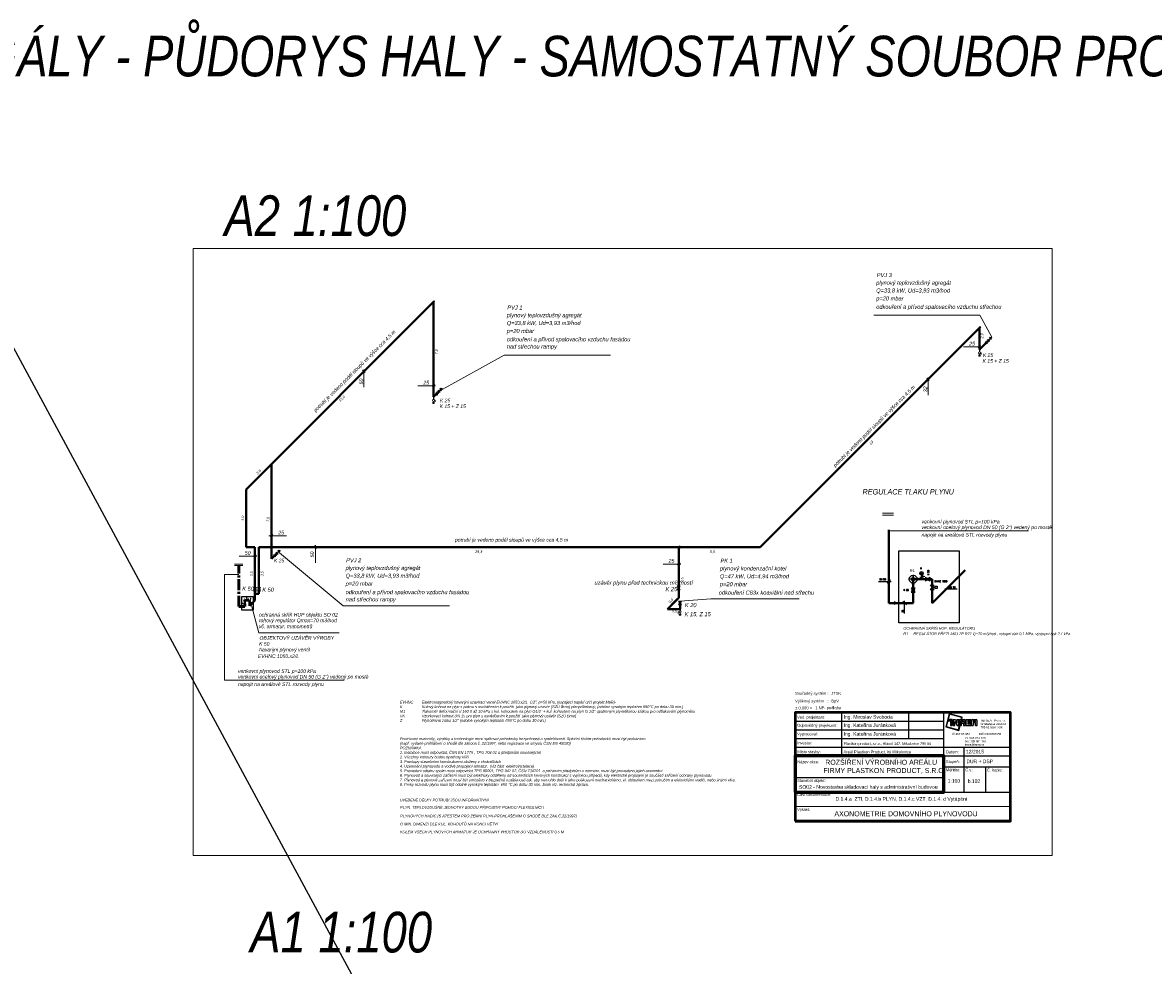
# Model space of a CAD drawing. Header units: millimetres. Extents: x 6435372 to 7248404, y 1559872 to 1886246.
# Tile 12 of 208: x 6506641 to 6584855, y 1799526 to 1864757. Entities that reach past the tile are written whole.
import ezdxf
from ezdxf.enums import TextEntityAlignment as Align

# ---------------------------------------------------------------- set-up
doc = ezdxf.new("R2010")
doc.units = ezdxf.units.MM
doc.linetypes.add('DĚLICÍ', pattern=[1.25, 0.5, -0.25, 0, -0.25, 0, -0.25])
doc.linetypes.add('I-PLYN', pattern=[760, 500, -80, 100, -80])
for name, color, linetype in [('1', 7, 'Continuous'), ('IN_RAZITKO', 7, 'Continuous'), ('matrice DPS', 122, 'Continuous'), ('plyn-popis', 7, 'Continuous'), ('PLYNNOVY', 7, 'Continuous'), ('SCHEMA', 7, 'Continuous')]:
    doc.layers.add(name, color=color, linetype=linetype)
for name, color, linetype, lineweight in [('LEGENDA', 7, 'Continuous', 0), ('Plyn', 6, 'Continuous', 30), ('plyn_popis', 7, 'Continuous', 18), ('plyn_potrubi', 40, 'PLYN2', 40)]:
    doc.layers.add(name, color=color, linetype=linetype, lineweight=lineweight)
doc.styles.add('ari-rom-uni', font='arial.ttf')
doc.styles.add('ARIAL', font='arial.ttf')
doc.styles.add('ARIEL', font='arial.ttf')
doc.styles.add('INDRA', font='ariali.ttf')
doc.styles.get("Standard").update_dxf_attribs({"font": 'romans.shx'})
doc.linetypes.add('PLYN2', pattern='A,5,-0.5,["+",Standard,S=1,R=0,X=0,Y=-0.42],-1.2', length=6.7)

# ---------------------------------------------------------------- blocks, each defined once
blk = doc.blocks.new('INREA RAZÍTKO')
at = {"layer": 'IN_RAZITKO'}
blk.add_hatch(color=256, dxfattribs=at).paths.add_polyline_path([(-3.869, 7.655), (-3.904, 7.527), (-3.878, 7.527), (-3.839, 7.673), (-4.74, 7.912), (-4.978, 7.018), (-4.08, 6.768), (-3.993, 7.115), (-4.019, 7.115), (-4.098, 6.799), (-4.947, 7.035), (-4.722, 7.882)])
h = blk.add_hatch(color=256, dxfattribs=at)
h.paths.add_polyline_path([(-4.687, 7.527), (-4.792, 7.527), (-4.792, 7.423), (-4.687, 7.423)])
h.paths.add_polyline_path([(-4.527, 7.526), (-4.642, 7.526), (-4.642, 7.115), (-4.527, 7.115)])
h.paths.add_polyline_path([(-4.317, 7.527), (-4.468, 7.527), (-4.468, 7.115), (-4.349, 7.115), (-4.349, 7.381), (-4.189, 7.115), (-4.07, 7.115), (-4.07, 7.527), (-4.189, 7.527), (-4.189, 7.315)])
h.paths.add_polyline_path([(-3.913, 7.527), (-4.023, 7.527), (-4.023, 7.115)])
h.paths.add_polyline_path([(-3.708, 7.527), (-3.877, 7.527), (-3.987, 7.115), (-3.894, 7.115), (-3.894, 7.277), (-3.757, 7.277), (-3.757, 7.115), (-3.638, 7.115), (-3.638, 7.257, 0.414214), (-3.708, 7.327, 0.414214), (-3.638, 7.397), (-3.638, 7.457, 0.414214)])
h.paths.add_polyline_path([(-3.757, 7.419), (-3.757, 7.362), (-3.894, 7.362), (-3.894, 7.419)], flags=16)
h.paths.add_polyline_path([(-3.253, 7.527), (-3.588, 7.527), (-3.588, 7.115), (-3.253, 7.115), (-3.253, 7.225), (-3.465, 7.225), (-3.465, 7.287), (-3.253, 7.287), (-3.253, 7.366), (-3.465, 7.366), (-3.465, 7.421), (-3.253, 7.421)])
h.paths.add_polyline_path([(-2.877, 7.527), (-3.131, 7.527, 0.414214), (-3.201, 7.457), (-3.201, 7.115), (-3.081, 7.115), (-3.081, 7.293), (-2.931, 7.293), (-2.931, 7.115), (-2.807, 7.115), (-2.807, 7.457, 0.414214)])
h.paths.add_polyline_path([(-2.931, 7.421), (-2.931, 7.362), (-3.081, 7.362), (-3.081, 7.421)], flags=16)
at = {"layer": 'IN_RAZITKO', "color": 7}
for p, q in [((-12.195, 8.005), (-12.195, 5.005)), ((-7.564, 8.005), (-7.564, 6.205)), ((-5.108, 2.651), (-5.108, 8.005)), ((-15.395, 7.405), (-5.108, 7.405)), ((-15.395, 6.805), (-5.108, 6.805)), ((-15.395, 6.205), (-5.108, 6.205)), ((-15.395, 5.605), (-5.108, 5.605)), ((-5.108, 5.605), (-0.505, 5.605)), ((-3.727, 5.605), (-3.727, 2.505)), ((-5.108, 5.005), (-0.505, 5.005)), ((-5.108, 4.255), (-0.505, 4.255)), ((-2.225, 4.258), (-2.225, 2.505)), ((-15.395, 3.505), (-5.108, 3.505))]:
    blk.add_line(p, q, dxfattribs=at)
at = {"layer": 'IN_RAZITKO'}
for p, q in [((-4.468, 7.527), (-4.317, 7.527)), ((-4.468, 7.527), (-4.468, 7.115)), ((-4.468, 7.115), (-4.349, 7.115)), ((-4.349, 7.115), (-4.349, 7.381)), ((-4.349, 7.381), (-4.189, 7.115)), ((-4.317, 7.527), (-4.189, 7.315)), ((-4.189, 7.315), (-4.189, 7.527)), ((-4.189, 7.527), (-4.07, 7.527)), ((-4.189, 7.115), (-4.07, 7.115)), ((-4.07, 7.115), (-4.07, 7.527)), ((-4.023, 7.115), (-4.023, 7.527)), ((-3.913, 7.527), (-4.023, 7.115)), ((-4.023, 7.527), (-3.913, 7.527)), ((-3.993, 7.115), (-4.019, 7.115)), ((-3.877, 7.527), (-3.987, 7.115)), ((-3.987, 7.115), (-3.894, 7.115)), ((-3.878, 7.527), (-3.904, 7.527)), ((-3.894, 7.362), (-3.894, 7.419)), ((-3.757, 7.419), (-3.894, 7.419)), ((-3.757, 7.362), (-3.894, 7.362)), ((-3.894, 7.115), (-3.894, 7.277)), ((-3.894, 7.277), (-3.757, 7.277)), ((-3.877, 7.527), (-3.708, 7.527)), ((-3.757, 7.362), (-3.757, 7.419)), ((-3.757, 7.277), (-3.757, 7.115)), ((-3.757, 7.115), (-3.638, 7.115)), ((-3.638, 7.397), (-3.638, 7.457)), ((-3.638, 7.257), (-3.638, 7.115)), ((-3.588, 7.527), (-3.588, 7.115)), ((-3.588, 7.527), (-3.253, 7.527)), ((-3.588, 7.115), (-3.253, 7.115)), ((-3.253, 7.421), (-3.465, 7.421)), ((-3.465, 7.421), (-3.465, 7.366)), ((-3.253, 7.366), (-3.465, 7.366)), ((-3.253, 7.287), (-3.465, 7.287)), ((-3.465, 7.287), (-3.465, 7.225)), ((-3.465, 7.225), (-3.253, 7.225)), ((-3.253, 7.527), (-3.253, 7.421)), ((-3.253, 7.421), (-3.253, 7.527)), ((-3.253, 7.366), (-3.253, 7.287)), ((-3.253, 7.225), (-3.253, 7.115)), ((-3.201, 7.115), (-3.201, 7.457)), ((-3.201, 7.115), (-3.081, 7.115)), ((-3.131, 7.527), (-2.877, 7.527)), ((-2.931, 7.421), (-3.081, 7.421)), ((-3.081, 7.421), (-3.081, 7.362)), ((-3.081, 7.362), (-2.931, 7.362)), ((-2.931, 7.293), (-3.081, 7.293)), ((-3.081, 7.293), (-3.081, 7.115)), ((-2.931, 7.362), (-2.931, 7.421)), ((-2.931, 7.115), (-2.931, 7.293)), ((-2.931, 7.115), (-2.807, 7.115)), ((-2.807, 7.115), (-2.807, 7.457)), ((-5.108, 2.505), (-0.505, 2.505))]:
    blk.add_line(p, q, dxfattribs=at)
at = {"layer": 'IN_RAZITKO', "lineweight": 50}
for points in [[(-15.4, 0.5), (-0.5, 0.5), (-0.5, 8.01), (-15.4, 8.01)], [(-15.395, 0.505), (-0.505, 0.505), (-0.505, 8.005), (-15.395, 8.005)]]:
    blk.add_lwpolyline(points, close=True, dxfattribs=at)
at = {"layer": 'IN_RAZITKO'}
for points in [[(-3.878, 7.527), (-3.839, 7.673), (-4.74, 7.912), (-4.978, 7.018), (-4.08, 6.768), (-3.993, 7.115)], [(-3.904, 7.527), (-3.869, 7.655), (-4.722, 7.882), (-4.947, 7.035), (-4.098, 6.799), (-4.019, 7.115)]]:
    blk.add_lwpolyline(points, dxfattribs=at)
for points in [[(-4.792, 7.423), (-4.687, 7.423), (-4.687, 7.527), (-4.792, 7.527)], [(-4.642, 7.115), (-4.527, 7.115), (-4.527, 7.526), (-4.642, 7.526)]]:
    blk.add_lwpolyline(points, close=True, dxfattribs=at)
at = {"layer": 'IN_RAZITKO', "lineweight": 60}
blk.add_lwpolyline([(-15.395, 2.505), (-5.108, 2.505), (-5.108, 5.005), (-15.395, 5.005)], close=True, dxfattribs=at)
at = {"layer": 'IN_RAZITKO', "const_width": 0.075}
blk.add_lwpolyline([(-15.395, 0.505), (-0.505, 0.505), (-0.505, 1.505), (-15.395, 1.505)], close=True, dxfattribs=at)
at = {"layer": 'IN_RAZITKO'}
for centre, start, end in [((-3.708, 7.457), 0, 90), ((-3.708, 7.397), 270, 360), ((-3.708, 7.257), 360, 90), ((-3.131, 7.457), 90, 180), ((-2.877, 7.457), 0, 90)]:
    blk.add_arc(centre, 0.07, start, end, dxfattribs=at)
at = {"layer": 'IN_RAZITKO', "style": 'ARIAL'}
for s, p in [('Souřadný systém :', (-15.4, 9.432)), ('Výškový systém   :', (-15.4, 8.901)), ('± 0,000 =', (-15.4, 8.423))]:
    blk.add_text(s, height=0.2, dxfattribs=at).set_placement(p, align=Align.TOP_LEFT)
at = {"layer": 'IN_RAZITKO', "color": 3, "style": 'ARIAL'}
for s, p in [('JTSK', (-12.9, 9.432)), ('BpV', (-12.9, 8.901))]:
    blk.add_text(s, height=0.2, dxfattribs=at).set_placement(p, align=Align.TOP_LEFT)
at = {"layer": 'IN_RAZITKO', "color": 7, "style": 'ari-rom-uni', "width": 0.9}
for s, p in [('Ved. projektant:', (-15.255, 7.584)), ('Odpovědný projektant:', (-15.255, 7.022)), ('Vypracoval:', (-15.255, 6.422)), ('Investor:', (-15.255, 5.801)), ('Místo stavby:', (-15.255, 5.193)), ('Název akce:', (-15.255, 4.497)), ('Stupeň:', (-4.968, 4.509)), ('Datum:', (-4.968, 5.182)), ('Měřítko:', (-4.968, 3.94)), ('Č.v.:', (-3.627, 3.94)), ('Č. kopie:', (-2.125, 3.927)), ('Stavební objekt:', (-15.255, 3.197)), ('Část dokumentace:', (-15.255, 2.225)), ('Výkres:', (-15.255, 1.196))]:
    blk.add_text(s, height=0.2, dxfattribs=at).set_placement(p)
at = {"layer": 'IN_RAZITKO', "style": 'ari-rom-uni'}
for s, p in [('Smetanova 2263/66', (-2.575, 7.103)), ('785 01 Šternberk', (-2.575, 6.877)), ('                 Pro s.r.o.', (-2.575, 7.329)), ('IČ 267 83 355           DIČ CZ26783355', (-4.556, 6.404)), ('tel: 585 001 160', (-3.657, 6.122)), ('fax: 585 001 161', (-3.657, 5.896)), ('inrea@inrea.cz', (-3.657, 5.67))]:
    blk.add_text(s, height=0.1425, dxfattribs=at).set_placement(p, align=Align.BOTTOM_LEFT)
at = {"layer": 'IN_RAZITKO', "style": 'ari-rom-uni', "width": 1.3}
blk.add_text('INREA', height=0.1425, dxfattribs=at).set_placement((-2.575, 7.331), align=Align.BOTTOM_LEFT)
at = {"layer": 'IN_RAZITKO', "color": 3, "style": 'ARIAL'}
blk.add_attdef('NULA', (-14.012, 8.227), '', height=0.2, dxfattribs=at)
at = {"layer": 'IN_RAZITKO', "style": 'ari-rom-uni', "width": 0.9, "flags": 12}
for tag, p, height in [('VEDOUCÍ-PROJEKTANT', (-12.053, 7.553), 0.25), ('ODPOVĚDNÝ-PROJEKTANT', (-12.053, 6.964), 0.25), ('VYPRACOVAL', (-12.053, 6.363), 0.25), ('INVESTOR', (-12.053, 5.774), 0.2), ('MÍSTO', (-12.053, 5.149), 0.25), ('DATUM', (-3.585, 5.185), 0.25), ('STUPEŇ', (-3.556, 4.468), 0.25)]:
    blk.add_attdef(tag, p, '', height=height, dxfattribs=at)
at = {"layer": 'IN_RAZITKO', "style": 'ari-rom-uni', "flags": 12}
for tag, height, width, p in [('NÁZEV-1', 0.35, 0.95, (-10.252, 4.438)), ('NÁZEV-2', 0.35, 0.95, (-10.252, 3.876)), ('MĚŘ', 0.25, 0.9, (-4.422, 3.031)), ('ČV', 0.25, 0.9, (-3.034, 3.031)), ('VÝKRES', 0.35, 0.95, (-10.299, 0.801))]:
    blk.add_attdef(tag, text='', height=height, dxfattribs=dict(at, width=width)).set_placement(p, align=Align.CENTER)
at = {"layer": 'IN_RAZITKO', "style": 'ari-rom-uni'}
for tag, p in [('OBJEKT', (-11.248, 2.85)), ('DOKUMENTACE', (-11.26, 1.842))]:
    blk.add_attdef(tag, p, '', height=0.25, dxfattribs=at)

msp = doc.modelspace()

# ---------------------------------------------------------------- hatches: boundary and pattern name
at = {"layer": '1'}
h = msp.add_hatch(dxfattribs=at)
h.set_pattern_fill('ANSI31', scale=187.03125, angle=90, style=0)
h.set_pattern_definition([(135, (24940872.914, 11170100.287), (-16.531383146, -16.531383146), [])])
h.paths.add_polyline_path([(6568728, 1826734.8, 0.1920288), (6568694.4, 1826650.6, 0.6588722), (6568900.9, 1826561.9)])
h = msp.add_hatch(dxfattribs=at)
h.set_pattern_fill('ANSI31', scale=46.757812, angle=90, style=0)
h.set_pattern_definition([(135, (11115166.0734, 4160730.117), (-4.1328457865, -4.1328457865), [])])
h.paths.add_polyline_path([(6522129.8, 1824888.7, 0.1920288), (6522121.5, 1824867.7, 0.6588722), (6522173.1, 1824845.5)])

# ---------------------------------------------------------------- linework, layer by layer
at = {"ltscale": 300}
for p, q in [((6572820.2, 1842132.5), (6572820.2, 1841969.8)), ((6535056.7, 1838854.2), (6535056.7, 1838691.6)), ((6552115, 1824232.6), (6552115, 1824050.1))]:
    msp.add_line(p, q, dxfattribs=at)
at = {"layer": '1', "color": 7}
for p, q in [((6568900.9, 1826561.9), (6568728, 1826734.8)), ((6568744.2, 1826346), (6568744.2, 1826400.3)), ((6568785, 1826346), (6568744.2, 1826346)), ((6568816.7, 1826528.4), (6568816.7, 1826422.1)), ((6568816.7, 1826422.1), (6568873.3, 1826422.1)), ((6568816.7, 1826420.9), (6568816.7, 1826382.2)), ((6568816.7, 1826318.8), (6568816.7, 1826248.3)), ((6568905.3, 1826480.6), (6568854.5, 1826480.6)), ((6568905.3, 1826455.1), (6568905.3, 1826480.6)), ((6568939.2, 1826422.1), (6568992.1, 1826422.1)), ((6569007.6, 1826399.5), (6568963, 1826399.5)), ((6568964.3, 1826445.8), (6569007.6, 1826445.8)), ((6569007.6, 1826445.8), (6569007.6, 1826399.5)), ((6522173.1, 1824845.5), (6522129.8, 1824888.7)), ((6522133.9, 1824791.5), (6522133.9, 1824805.1)), ((6522144.1, 1824791.5), (6522133.9, 1824791.5)), ((6522152, 1824837.1), (6522152, 1824810.6)), ((6522152, 1824810.6), (6522166.2, 1824810.6)), ((6522152, 1824810.3), (6522152, 1824800.6)), ((6522152, 1824784.7), (6522152, 1824767.1)), ((6522174.2, 1824825.2), (6522161.5, 1824825.2)), ((6522174.2, 1824818.8), (6522174.2, 1824825.2)), ((6522182.6, 1824810.6), (6522195.9, 1824810.6)), ((6522199.7, 1824804.9), (6522188.6, 1824804.9)), ((6522188.9, 1824816.5), (6522199.7, 1824816.5)), ((6522199.7, 1824816.5), (6522199.7, 1824804.9))]:
    msp.add_line(p, q, dxfattribs=at)
for centre, radius in [((6568816.7, 1826650.6), 122.3), ((6568816.7, 1826350.5), 31.7), ((6568906.2, 1826422.1), 33), ((6522152, 1824867.7), 30.6), ((6522152, 1824792.7), 7.93), ((6522174.4, 1824810.6), 8.24)]:
    msp.add_circle(centre, radius, dxfattribs=at)
at = {"layer": 'matrice DPS', "color": 1, "ltscale": 400}
msp.add_line((6497483.7, 1858022.4), (6568923.8, 1725696.1), dxfattribs=at)
at = {"layer": 'Plyn', "color": 7, "linetype": 'Continuous', "lineweight": 18, "ltscale": 1000}
for p, q in [((6572770.1, 1841777.7), (6572770.1, 1841686.2)), ((6572770.1, 1841686.2), (6572867.9, 1841686.2)), ((6572820.2, 1841830.6), (6572820.2, 1841718.9)), ((6572867.9, 1841686.2), (6572867.9, 1841780.4)), ((6572889.8, 1841902.3), (6572943.7, 1841902.3)), ((6572943.7, 1841795), (6572943.7, 1841902.3)), ((6535006.6, 1838499.4), (6535006.6, 1838407.9)), ((6535006.6, 1838407.9), (6535104.4, 1838407.9)), ((6535056.7, 1838552.3), (6535056.7, 1838440.6)), ((6535104.4, 1838407.9), (6535104.4, 1838502.1)), ((6535126.3, 1838624), (6535180.2, 1838624)), ((6535180.2, 1838516.7), (6535180.2, 1838624)), ((6552045.4, 1823982.5), (6551991.4, 1823982.5)), ((6551991.4, 1823875.3), (6551991.4, 1823982.5)), ((6552064.9, 1823857.9), (6552064.9, 1823766.4)), ((6552064.9, 1823766.4), (6552162.7, 1823766.4)), ((6552115, 1823910.8), (6552115, 1823799.1)), ((6552162.7, 1823766.4), (6552162.7, 1823860.6))]:
    msp.add_line(p, q, dxfattribs=at)
at = {"layer": 'Plyn', "color": 164, "linetype": 'I-PLYN', "lineweight": 53, "ltscale": 1.5}
for p, q in [((6521589.9, 1824353.8), (6521589.9, 1827203.9)), ((6522007.7, 1824353.8), (6521589.9, 1824353.8)), ((6522007.7, 1824353.8), (6522007.7, 1824543.3))]:
    msp.add_line(p, q, dxfattribs=at)
at = {"layer": 'Plyn', "color": 7, "linetype": 'Continuous', "lineweight": 18, "ltscale": 1000}
for centre in [(6572820.2, 1841900.2), (6535056.7, 1838621.9), (6552115, 1823980.5)]:
    msp.add_circle(centre, 69.6, dxfattribs=at)
at = {"layer": 'plyn-popis', "ltscale": 200}
for p, q in [((6569559.4, 1825690.1), (6569755, 1825690.1)), ((6522337.7, 1824627.6), (6522386.6, 1824627.6))]:
    msp.add_line(p, q, dxfattribs=at)
at = {"layer": 'plyn-popis'}
for points in [[(6567246.8, 1828216.6), (6571419.6, 1828216.6), (6571419.6, 1823227.2), (6567246.8, 1823227.2)], [(6521809, 1825048.5), (6522591.4, 1825048.5), (6522591.4, 1824113), (6521809, 1824113)]]:
    msp.add_lwpolyline(points, close=True, dxfattribs=at)
at = {"layer": 'plyn-popis', "ltscale": 200}
for points in [[(6569755, 1825771.8), (6569906.1, 1825771.8), (6569906.1, 1825608.5), (6569755, 1825608.5)], [(6522386.6, 1824648), (6522424.4, 1824648), (6522424.4, 1824607.2), (6522386.6, 1824607.2)]]:
    msp.add_lwpolyline(points, close=True, dxfattribs=at)
at = {"layer": 'plyn_popis', "ltscale": 200}
for p, q in [((6535133.9, 1845454.6), (6535089.7, 1845498.8)), ((6566559.6, 1829595.4), (6576206.4, 1829595.4)), ((6520602.2, 1819259.8), (6528893.2, 1819259.8))]:
    msp.add_line(p, q, dxfattribs=at)
at = {"layer": 'plyn_popis', "ltscale": 400}
for p, q in [((6565510.6, 1844524.5), (6572857.5, 1844524.5)), ((6572857.5, 1844524.5), (6573676.2, 1842998.5)), ((6572890.6, 1843739.2), (6572890.6, 1843638.5)), ((6573474.1, 1842786.4), (6573546.8, 1842885.3)), ((6573627.8, 1842820.5), (6573522.5, 1842990.4)), ((6573522.5, 1842990.4), (6573648, 1842889.3)), ((6573546.8, 1842885.3), (6573627.8, 1842820.5)), ((6573648, 1842889.3), (6573603.4, 1842990.4)), ((6573603.4, 1842990.4), (6573660.1, 1842933.8)), ((6573660.1, 1842933.8), (6573676.2, 1842998.5)), ((6535451.6, 1839249.1), (6539957.8, 1841742)), ((6539957.8, 1841742), (6547304.6, 1841742)), ((6535451.6, 1839249.1), (6535524.4, 1839348)), ((6535605.3, 1839283.3), (6535500, 1839453.2)), ((6535500, 1839453.2), (6535625.5, 1839352)), ((6535524.4, 1839348), (6535605.3, 1839283.3)), ((6535625.5, 1839352), (6535580.9, 1839453.2)), ((6535580.9, 1839453.2), (6535637.6, 1839396.5)), ((6535637.6, 1839396.5), (6535653.8, 1839461.3)), ((6566119.3, 1830821), (6566879.8, 1830821)), ((6566119.3, 1830665.6), (6566879.8, 1830665.6)), ((6524248.7, 1828046.3), (6524321.5, 1828145.2)), ((6524402.4, 1828080.4), (6524297.2, 1828250.4)), ((6524297.2, 1828250.4), (6524422.6, 1828149.2)), ((6524321.5, 1828145.2), (6524402.4, 1828080.4)), ((6524422.6, 1828149.2), (6524378.1, 1828250.3)), ((6524378.1, 1828250.3), (6524434.7, 1828193.7)), ((6524402.4, 1828080.4), (6528809.6, 1824404.3)), ((6524434.7, 1828193.7), (6524450.9, 1828258.4)), ((6552081.2, 1828555.3), (6552081.2, 1828462.9)), ((6552081.2, 1828555.3), (6552179.3, 1828462.9)), ((6552081.2, 1828370.5), (6552081.2, 1828462.9)), ((6552081.2, 1828370.5), (6552179.3, 1828462.9)), ((6521303, 1827293.1), (6521876.7, 1827293.1)), ((6521303, 1827203.9), (6521876.7, 1827203.9)), ((6520602.2, 1819259.8), (6520602.2, 1826568.3)), ((6520602.2, 1826568.3), (6521589.9, 1826568.3)), ((6554235.7, 1824880.1), (6552115, 1824737.3)), ((6560349.5, 1824880.1), (6554235.7, 1824880.1)), ((6521680.5, 1824353.8), (6521680.5, 1824379.5)), ((6521680.5, 1824379.5), (6521709.7, 1824353.8)), ((6521680.5, 1824353.8), (6521680.5, 1824328.2)), ((6521680.5, 1824328.2), (6521709.7, 1824353.8)), ((6522482.1, 1824429.4), (6522982.2, 1822528.2)), ((6528809.6, 1824404.3), (6536156.5, 1824404.3)), ((6552061.3, 1824215.5), (6552115, 1824338.1)), ((6552061.3, 1824215.5), (6552168.7, 1824215.5)), ((6552115, 1824338.1), (6552168.7, 1824215.5)), ((6567074.2, 1824595.1), (6566940.1, 1824702.6)), ((6566940.1, 1824702.6), (6566940.1, 1824594.8)), ((6566940.5, 1824487.2), (6566940.1, 1824594.9)), ((6567074.2, 1824595.1), (6566940.5, 1824487.2)), ((6522982.2, 1822528.2), (6528536.5, 1822528.2))]:
    msp.add_line(p, q, dxfattribs=at)
at = {"layer": 'plyn_popis'}
for p, q in [((6573404.7, 1842855.7), (6573351.3, 1842524.9)), ((6573212.6, 1842663.6), (6573543.4, 1842717)), ((6535190.1, 1839126.4), (6535520.9, 1839179.8)), ((6535382.3, 1839318.5), (6535328.8, 1838987.7)), ((6523987.3, 1827923.5), (6524318, 1827976.9)), ((6524179.4, 1828115.6), (6524125.9, 1827784.8)), ((6522807.9, 1825411.4), (6522611.8, 1825683.1)), ((6522807.9, 1825683.1), (6522611.8, 1825411.4)), ((6523089.3, 1825411.4), (6522893.2, 1825683.1)), ((6523089.3, 1825683.1), (6522893.2, 1825411.4)), ((6552122.3, 1825509.3), (6551926.2, 1825781)), ((6552122.3, 1825781), (6551926.2, 1825509.3)), ((6552016.9, 1824465.6), (6552213, 1824737.3)), ((6552016.9, 1824737.3), (6552213, 1824465.6))]:
    msp.add_line(p, q, dxfattribs=at)
at = {"layer": 'plyn_popis', "ltscale": 30}
for p, q in [((6572949.6, 1842319), (6571727.7, 1842319)), ((6572739, 1842243.9), (6572901.3, 1842406.2)), ((6530324, 1840538.7), (6530161.7, 1840701)), ((6530248.9, 1840749.3), (6530248.9, 1839527.4)), ((6535192.2, 1839620.9), (6533970.2, 1839620.9)), ((6534981.6, 1839545.9), (6535143.9, 1839708.2)), ((6569340.5, 1840002.7), (6569178.2, 1840165)), ((6569265.5, 1840213.3), (6569265.5, 1838991.3)), ((6524903.2, 1829253.6), (6523681.2, 1829253.6)), ((6523778.7, 1829178.6), (6523941, 1829340.9)), ((6522634.8, 1827766.2), (6522797.1, 1827928.5)), ((6526968.8, 1828381.7), (6526806.5, 1828544)), ((6526893.8, 1828592.3), (6526893.8, 1827370.4)), ((6522845.4, 1827841.3), (6521623.5, 1827841.3)), ((6552159.8, 1827297), (6550937.8, 1827297)), ((6551949.2, 1827221.9), (6552111.5, 1827384.2))]:
    msp.add_line(p, q, dxfattribs=at)
msp.add_lwpolyline([(6577844.5, 1849136.9), (6577844.5, 1807136.9), (6518444.5, 1807136.9), (6518444.5, 1849136.9)], close=True, dxfattribs=at)
at = {"layer": 'plyn_popis'}
for points in [[(6573404.7, 1842855.7), (6573543.4, 1842717)], [(6573351.3, 1842524.9), (6573212.6, 1842663.6)], [(6535328.8, 1838987.7), (6535190.1, 1839126.4)], [(6535382.3, 1839318.5), (6535520.9, 1839179.8)], [(6524125.9, 1827784.8), (6523987.3, 1827923.5)], [(6524179.4, 1828115.6), (6524318, 1827976.9)], [(6522807.9, 1825683.1), (6522611.8, 1825683.1)], [(6523089.3, 1825683.1), (6522893.2, 1825683.1)], [(6552122.3, 1825781), (6551926.2, 1825781)], [(6522611.8, 1825411.4), (6522807.9, 1825411.4)], [(6522893.2, 1825411.4), (6523089.3, 1825411.4)], [(6551926.2, 1825509.3), (6552122.3, 1825509.3)], [(6552016.9, 1824737.3), (6552213, 1824737.3)], [(6552213, 1824465.6), (6552016.9, 1824465.6)]]:
    msp.add_lwpolyline(points, dxfattribs=at)
at = {"layer": 'plyn_popis', "ltscale": 400}
for points in [[(6522438.1, 1824546.9), (6522662.4, 1824771.2), (6522709.7, 1824723.9), (6522485.4, 1824499.6)], [(6551919, 1824920.2), (6551979.9, 1824859.4), (6551565.6, 1824445.1), (6551504.8, 1824506)]]:
    msp.add_lwpolyline(points, close=True, dxfattribs=at)
at = {"layer": 'plyn_popis'}
for centre in [(6573378, 1842690.3), (6535355.5, 1839153.1), (6524152.7, 1827950.2), (6522709.9, 1825547.2), (6522991.2, 1825547.2), (6552024.3, 1825645.2), (6552115, 1824601.5)]:
    msp.add_circle(centre, 75.7, dxfattribs=at)
at = {"layer": 'plyn_potrubi', "ltscale": 200}
for p, q in [((6522098, 1832462.9), (6535111.8, 1845476.7)), ((6535056.7, 1845421.5), (6535056.7, 1838854.2)), ((6572820.2, 1843632.5), (6572820.2, 1842132.5)), ((6573282, 1842594.2), (6572820.2, 1842132.5)), ((6523853.8, 1834218.7), (6523853.8, 1827651.3)), ((6522098, 1828462.9), (6522098, 1832462.9)), ((6566559.6, 1824595.1), (6566559.6, 1829662.8)), ((6569558.8, 1824597.4), (6571829.5, 1826868.1)), ((6568239.4, 1824595.1), (6568239.4, 1826248.3)), ((6569095.8, 1826248.3), (6568239.4, 1826248.3)), ((6569401.7, 1826247.5), (6569558.8, 1826247.5)), ((6569558.8, 1826247.5), (6569558.8, 1824597.4)), ((6522221.8, 1824767.1), (6522007.7, 1824767.1)), ((6522007.7, 1824767.1), (6522007.7, 1824543.3)), ((6522298.3, 1824766.9), (6522337.5, 1824766.9)), ((6522337.5, 1824766.9), (6522337.5, 1824399.1)), ((6568239.4, 1824595.1), (6566559.6, 1824595.1))]:
    msp.add_line(p, q, dxfattribs=at)
at = {"layer": 'plyn_potrubi', "ltscale": 400}
for p, q in [((6557650.6, 1828462.9), (6572890.6, 1843702.9)), ((6535259.5, 1839057), (6535056.7, 1838854.2)), ((6522098, 1828462.9), (6522709.9, 1828462.9)), ((6522709.9, 1824771.4), (6522709.9, 1828462.9)), ((6522991.2, 1825229.4), (6522991.2, 1828462.9)), ((6522991.2, 1828462.9), (6557650.6, 1828462.9)), ((6552024.3, 1828462.9), (6552024.3, 1824962.9)), ((6524056.6, 1827854.2), (6523853.8, 1827651.3)), ((6522337.5, 1824399.1), (6522709.9, 1824771.4)), ((6522709.9, 1825229.4), (6522991.2, 1825229.4)), ((6551246.1, 1824184.7), (6552024.3, 1824962.9)), ((6552115, 1824184.7), (6551246.1, 1824184.7)), ((6552115, 1824184.7), (6552115, 1824465.6))]:
    msp.add_line(p, q, dxfattribs=at)
at = {"layer": 'SCHEMA', "color": 7, "linetype": 'Continuous'}
for p, q in [((6568239.4, 1826546.5), (6568239.4, 1825904.5)), ((6568239.4, 1826370.8), (6568239.4, 1826514.5)), ((6569401.7, 1826105.6), (6569095.8, 1826389.9)), ((6569095.8, 1826389.9), (6569095.8, 1826105)), ((6569095.8, 1826105), (6569401.7, 1826389.3)), ((6569401.7, 1826389.3), (6569401.7, 1826105.6)), ((6566676.6, 1826211.6), (6566442.5, 1825972.1)), ((6568656.8, 1826248.3), (6567996.8, 1826248.3)), ((6568422.8, 1826248.3), (6568041.8, 1826248.3)), ((6568381.2, 1825659.1), (6568096.9, 1825353.2)), ((6568381.8, 1825353.2), (6568097.5, 1825659.1)), ((6568097.5, 1825659.1), (6568381.2, 1825659.1)), ((6568592.5, 1826304.6), (6568506.9, 1826304.6)), ((6568592.5, 1826192.1), (6568506.9, 1826192.1)), ((6568592.5, 1826192.1), (6568592.5, 1826304.6)), ((6569700.9, 1825843.1), (6569416.6, 1825537.2)), ((6569416.6, 1825537.2), (6569701.5, 1825537.2)), ((6569701.5, 1825537.2), (6569417.2, 1825843.1)), ((6569417.2, 1825843.1), (6569700.9, 1825843.1)), ((6522112.1, 1824767.1), (6521947, 1824767.1)), ((6522053.5, 1824767.1), (6521958.3, 1824767.1)), ((6522007.7, 1824841.7), (6522007.7, 1824681.2)), ((6522007.7, 1824797.7), (6522007.7, 1824833.7)), ((6522096, 1824781.2), (6522074.6, 1824781.2)), ((6522096, 1824753.1), (6522074.6, 1824753.1)), ((6522096, 1824753.1), (6522096, 1824781.2)), ((6522298.3, 1824731.5), (6522221.8, 1824802.5)), ((6522221.8, 1824802.5), (6522221.8, 1824731.3)), ((6522221.8, 1824731.3), (6522298.3, 1824802.4)), ((6522298.3, 1824802.4), (6522298.3, 1824731.5)), ((6568096.9, 1825353.2), (6568381.8, 1825353.2)), ((6522043.2, 1824619.8), (6521972.1, 1824543.3)), ((6521972.1, 1824543.3), (6522043.3, 1824543.3)), ((6522043.3, 1824543.3), (6521972.2, 1824619.8)), ((6521972.2, 1824619.8), (6522043.2, 1824619.8)), ((6522373.1, 1824665.8), (6522302, 1824589.3)), ((6522302, 1824589.3), (6522373.2, 1824589.3)), ((6522373.2, 1824589.3), (6522302.1, 1824665.8)), ((6522302.1, 1824665.8), (6522373.1, 1824665.8)), ((6567530.4, 1824707.1), (6567769.9, 1824473.1))]:
    msp.add_line(p, q, dxfattribs=at)
at = {"layer": 'SCHEMA', "color": 7, "lineweight": -3, "ltscale": 80}
for p, q in [((6565849.1, 1826092.5), (6566718.6, 1826092.5)), ((6567649.5, 1823879.7), (6567649.5, 1824749.1))]:
    msp.add_line(p, q, dxfattribs=at)
at = {"layer": 'SCHEMA', "color": 7, "ltscale": 80}
for p, q in [((6570623.4, 1825659.8), (6570431.7, 1825472.6)), ((6571276.6, 1825566.2), (6570435.8, 1825566.2))]:
    msp.add_line(p, q, dxfattribs=at)
at = {"layer": 'SCHEMA', "color": 7, "linetype": 'Continuous'}
for points in [[(6568285.5, 1825978.9), (6568285.5, 1825898.2), (6568193.2, 1825898.2), (6568193.2, 1825978.9)], [(6522019.2, 1824699.8), (6522019.2, 1824679.6), (6521996.2, 1824679.6), (6521996.2, 1824699.8)]]:
    msp.add_lwpolyline(points, dxfattribs=at)
for centre, radius in [((6568239.4, 1826248.3), 273.3), ((6568239.4, 1826248.3), 122.5), ((6569248.8, 1826248.3), 87.8), ((6568239.1, 1825506.2), 87.8), ((6568239.4, 1826248.3), 47.9), ((6522007.7, 1824767.1), 68.3), ((6522007.7, 1824767.1), 30.6), ((6522007.7, 1824767.1), 12), ((6522260.1, 1824767.1), 21.9), ((6522007.6, 1824581.6), 21.9)]:
    msp.add_circle(centre, radius, dxfattribs=at)

# ---------------------------------------------------------------- block references
ref = msp.add_blockref('INREA RAZÍTKO', (6575474.3, 1809016.3), dxfattribs=dict(xscale=1000, yscale=1000, zscale=1000))
ref.add_attrib('VEDOUCÍ-PROJEKTANT', 'Ing. Miroslav Svoboda', (6563426.5, 1816594.9), dxfattribs={"layer": 'IN_RAZITKO', "height": 250, "style": 'ari-rom-uni', "width": 0.9})
ref.add_attrib('ODPOVĚDNÝ-PROJEKTANT', 'Ing. Kateřina Juránková', (6563426.5, 1816023.2), dxfattribs={"layer": 'IN_RAZITKO', "height": 250, "style": 'ari-rom-uni', "width": 0.9})
ref.add_attrib('VYPRACOVAL', 'Ing. Kateřina Juránková', (6563426.5, 1815416.1), dxfattribs={"layer": 'IN_RAZITKO', "height": 250, "style": 'ari-rom-uni', "width": 0.9})
ref.add_attrib('INVESTOR', 'Plastkon product, s.r.o., Hlavní 147, Mikulovice 790 84', (6563426.5, 1814784.6), dxfattribs={"layer": 'IN_RAZITKO', "height": 180, "style": 'ari-rom-uni', "width": 0.8})
ref.add_attrib('MÍSTO', 'Areál Plastkon Product, kú Mikulovice', (6563426.5, 1814197.9), dxfattribs={"layer": 'IN_RAZITKO', "height": 200, "style": 'ari-rom-uni'})
ref.add_attrib('NÁZEV-1', 'ROZŠÍŘENÍ VÝROBNÍHO AREÁLU ', dxfattribs={"layer": 'IN_RAZITKO', "height": 350, "style": 'ari-rom-uni', "width": 0.95}).set_placement((6566094.1, 1813403.8), align=Align.CENTER)
ref.add_attrib('NÁZEV-2', 'FIRMY PLASTKON PRODUCT, S.R.O.', dxfattribs={"layer": 'IN_RAZITKO', "height": 350, "style": 'ari-rom-uni', "width": 0.95}).set_placement((6566260.9, 1812835.1), align=Align.CENTER)
ref.add_attrib('VÝKRES', '                                                                  AXONOMETRIE DOMOVNÍHO PLYNOVODU', dxfattribs={"layer": 'IN_RAZITKO', "height": 350, "style": 'ari-rom-uni', "width": 0.95}).set_placement((6563316.2, 1809842.7), align=Align.CENTER)
ref.add_attrib('DATUM', '12/2015', (6571894.4, 1814190.9), dxfattribs={"layer": 'IN_RAZITKO', "height": 250, "style": 'ari-rom-uni', "width": 0.9})
ref.add_attrib('DOKUMENTACE', 'D.1.4.a  ZTI, D.1.4.b PLYN, D.1.4.c VZT, D.1.4. d Vytápění', (6562863.7, 1810917.2), dxfattribs={"layer": 'IN_RAZITKO', "height": 250, "style": 'ari-rom-uni'})
ref.add_attrib('MĚŘ', '1:100', dxfattribs={"layer": 'IN_RAZITKO', "height": 250, "style": 'ari-rom-uni', "width": 0.9}).set_placement((6571057.3, 1812162.4), align=Align.CENTER)
ref.add_attrib('ČV', 'b.102', dxfattribs={"layer": 'IN_RAZITKO', "height": 250, "style": 'ari-rom-uni', "width": 0.9}).set_placement((6572445.5, 1812150.5), align=Align.CENTER)
ref.add_attrib('STUPEŇ', 'DUR + DSP', (6571923.5, 1813516.5), dxfattribs={"layer": 'IN_RAZITKO', "height": 250, "style": 'ari-rom-uni', "width": 0.9})
ref.add_attrib('OBJEKT', 'SO02 - Novostavba skladovací haly s administrativní budovou', (6560338.1, 1811748.4), dxfattribs={"layer": 'IN_RAZITKO', "height": 250, "style": 'ari-rom-uni'})
ref.add_attrib('NULA', '1 NP- podlaha', (6561467.3, 1817253), dxfattribs={"layer": 'IN_RAZITKO', "color": 3, "height": 200, "style": 'ARIAL'})

# ---------------------------------------------------------------- texts
at = {"insert": (6532738.7, 1817833.3), "char_height": 189.8438, "width": 30373.711, "attachment_point": 1, "style": 'INDRA'}
msp.add_mtext('\\A1;EVHNC        Elektromagnetický havarijní uzavírací ventil EVHNC 1050.x2/L  G2", p=50 kPa, (napájecí napětí určí projekt MaR)- \\PK ^I^IKulový kohout na plyn s pákou s osvědčením k použití  jako plynový uzávěr (SZÚ Brno) plnoprůtokový, (odolné vysokým teplotám 650°C po dobu 30 min.)\\PM1       ^ITlakoměr deformační d 160 0 až 10 kPa s kul. kohoutem na plyn G1/2" + kul. kohoutem na plyn G 1/2" opatřeným plynotěsnou zátkou pro odtlakování plynoměru\\PVK ^I^IVzorkovací kohout DN 15 pro plyn s osvědčením k použití  jako plynový uzávěr (SZÚ Brno)\\PZ ^I^IPlynotěsná zátka 1/2“ (odolné vysokým teplotám 650°C po dobu 30 min.)\\P\\P\\P\\PPoužívané materiály, výrobky a technologie musí splňovat požadavky bezpečnosti a spolehlivosti. Splnění těchto požadavků musí být prokázáno. \\P(např. vydané prohlášení o shodě dle zákona č. 22/1997, nebo registrace ve smyslu ČSN EN 45020)\\PPOZNÁMKA\\P1. Instalace musí odpovídat, ČSN EN 1775 , TPG 704 01 a předpisům souvisejícím\\P2. Všechny kohouty budou opatřeny klíči\\P3. Prostupy stavebními konstrukcemi uloženy v\\~chráničkách \\P4. Uzemnění plynovodu a vodivé propojení armatur.  (viz část  elektroinstalace)\\P5. Provedení odtahu spalin musí odpovídat TPG 80001, TPG 941 02, ČSN 734201  a požárním předpisům a normám, musí být provedeno jejich uzemnění. \\P6. Plynovod a související zařízení musí být elektricky odděleny od sousedících kovových konstrukcí s\\~vyjímkou případů, kdy elektrické propojení je součástí zařízení ochrany plynovodu. \\P7. Plynovod a plynové zařízení musí být umístěno v\\~bezpečné vzdálenosti tak, aby nemohlo dojít k\\~jeho poškození mechanickému, el. obloukem mezi potrubím a elektrickými vodiči, nebo jinými vlivy.\\P8. Prvky rozvodu plynu musí být odolné vysokým teplotám  650 °C po dobu 30 min. Jinak viz. technická zpráva.', dxfattribs=at)
at = {"layer": 'LEGENDA', "ltscale": 400, "style": 'INDRA', "width": 0.8}
for s, height, p in [('REGULACE TLAKU PLYNU', 375, (6564734.9, 1832108.2, -20295.3)), ('OCHRANNÁ SKŘÍŇ HUP, REGULÁTORU', 187.5, (6567562.8, 1822755.6, -20295.3)), ('R1     REGULÁTOR PŘETLAKU ZP R71 Q=70 m3/hod , vstupní tlak 0,1 MPa, výstupní tlak 2,1 kPa', 187.5, (6567557.3, 1822375)), ('UVEDENÉ DÉLKY POTRUBÍ JSOU INFORMATIVNÍ', 187.5, (6532727.7, 1810871.2, 7523.2)), ('PLYN. TEPLOVZDUŠNÉ JEDNOTKY BUDOU PŘIPOJENY POMOCI FLEXIBILNÍCH ', 187.5, (6532757.5, 1810364)), ('PLYNOVÝCH HADIC (S ATESTEM PRO ZEMNÍ PLYN-PROHLÁŠENÍM O SHODĚ DLE ZAK.Č.22/1997)', 187.5, (6532757.5, 1809770.2)), ('O MIN. DIMENZI DLE KUL. KOHOUTŮ NA KONCI VĚTVÍ', 187.5, (6532757.5, 1809208.8)), ('KOLEM VŠECH PLYNOVÝCH ARMATUR JE OCHRANNÝ PROSTOR DO VZDÁLENOSTI 0,5 M', 187.5, (6532746.7, 1808669.3))]:
    msp.add_text(s, height=height, dxfattribs=at).set_placement(p)
at = {"layer": 'matrice DPS', "color": 1, "ltscale": 400, "style": 'INDRA', "width": 0.8}
msp.add_text('NOVÉ REGÁLY - PŮDORYS HALY - SAMOSTATNÝ SOUBOR PRO PLYN', height=2812.5, dxfattribs=at).set_placement((6489652.1, 1861035.1))
at = {"layer": 'Plyn', "color": 7, "style": 'ARIEL'}
for height, p in [(196.88, (6568003.6, 1826733.4, -17539.5)), (49.22, (6521948.8, 1824888.4, -4384.9))]:
    msp.add_text('R1', height=height, rotation=0.770414, dxfattribs=at).set_placement(p)
at = {"layer": 'plyn_popis', "linetype": 'Continuous', "style": 'INDRA', "width": 0.8}
for s, height, p in [('A2 1:100', 2812.5, (6520597, 1849991.6)), ('PVJ 3 ', 281.25, (6565720.7, 1847151.2)), ('plynový teplovzdušný agregát', 281.25, (6565684.7, 1846618)), ('Q=33,8 kW, Ud=3,93 m3/hod', 281.25, (6565684.7, 1846079.4)), ('PVJ 1 ', 281.25, (6540167.8, 1844903.3)), ('odkouření a přívod spalovacího vzduchu střechou', 281.25, (6565684.7, 1844952.6)), ('p=20 mbar', 281.25, (6565684.7, 1845530.9)), ('plynový teplovzdušný agregát', 281.25, (6540131.8, 1844370.1)), ('Q=33,8 kW, Ud=3,93 m3/hod', 281.25, (6540131.8, 1843831.5)), ('p=20 mbar', 281.25, (6540131.8, 1843282.9)), ('odkouření a přívod spalovacího vzduchu fasádou', 281.25, (6540131.8, 1842704.7)), ('nad střechou rampy', 281.25, (6540131.8, 1842205.3)), ('25', 262.5, (6572108.3, 1842410.4)), ('K 15 + Z 15', 250, (6573039.1, 1841223)), ('K 25', 250, (6573060.6, 1841623.6)), ('25', 262.5, (6534350.8, 1839712.3)), ('K 15 + Z 15', 250, (6535485.8, 1838088.1)), ('K 25', 250, (6535507.4, 1838488.7)), ('venkovní plynovod STL p=100 kPa', 250, (6568818.1, 1830101.5)), ('25', 262.5, (6524321.2, 1829345)), ('venkovní ocelový plynovod DN 50 (G 2") vedený po mostě', 250, (6568818.1, 1829711.3)), ('napojit na areálové STL rozvody plynu', 250, (6568818.1, 1829193.3)), ('potrubí je vedeno podél sloupů ve výšce cca 4,5 m', 250, (6536545.8, 1828846.3)), ('50', 262.5, (6522004.1, 1827932.7)), ('K 25', 250, (6524027.7, 1827411.5)), ('plynový teplovzdušný agregát', 281.25, (6528983.6, 1826885.1)), ('PVJ 2 ', 281.25, (6529019.7, 1827418.4)), ('25', 262.5, (6551318.4, 1827388.4)), ('plynový kondenzační kotel', 281.25, (6554871.9, 1826849.2)), ('PK 1', 281.25, (6554908, 1827382.4)), ('Q=33,8 kW, Ud=3,93 m3/hod', 281.25, (6528983.6, 1826346.6)), ('Q=47 kW, Ud=4,94 m3/hod', 281.25, (6554871.9, 1826310.7)), ('K 50', 281.25, (6521830, 1825443.7)), ('K 50', 281.25, (6523216.2, 1825380.1)), ('odkouření a přívod spalovacího vzduchu fasádou', 281.25, (6528983.6, 1825210.1)), ('p=20 mbar', 281.25, (6528983.6, 1825798)), ('uzávěr plynu před technickou místností', 281.25, (6546200.2, 1825863.9)), ('K 25', 281.25, (6551106.5, 1825418.2)), ('p=20 mbar', 281.25, (6554871.9, 1825762.1)), ('nad střechou rampy', 281.25, (6528983.6, 1824710.7)), ('odkouření C83x koaxiální nad střechu', 281.25, (6554793.1, 1825178.4)), ('ochranná skříň HUP objektu SO 02', 250, (6522990.2, 1823662.8)), ('K 15, Z 15', 281.25, (6552430.7, 1823687.2)), ('K 20', 281.25, (6552445.4, 1824312.3)), ('rohový regulátor Qmax=70 m3/hod', 250, (6522982.2, 1823271.6)), ('vč. armatur, manometrů', 250, (6522982.2, 1822854.2)), ('venkovní plynovod STL p=100 kPa', 250, (6521537, 1819765.8)), ('venkovní ocelový plynovod DN 50 (G 2") vedený po mostě', 250, (6521537, 1819375.7)), ('napojit na areálové STL rozvody plynu', 250, (6521537, 1818857.7)), ('A1 1:100', 2812.5, (6522383, 1800420.9))]:
    msp.add_text(s, height=height, dxfattribs=at).set_placement(p)
at = {"layer": 'plyn_popis', "color": 8, "linetype": 'Continuous', "style": 'INDRA', "width": 0.8}
for s, rotation, p in [('2,0', 90, (6573085.6, 1842911.9)), ('7,0', 90, (6535349.7, 1841806.8)), ('15,9', 45, (6528607.1, 1838506.9)), ('13', 45, (6565297.6, 1835528.5)), ('3,5', 45, (6522909, 1833481.4)), ('4,0', 90, (6521959.1, 1830287.4)), ('7,0', 90, (6523709.9, 1830212.2)), ('3,5', 90, (6522566, 1826449)), ('3,5', 90, (6523295, 1826449)), ('3,5', 90, (6552349.4, 1826022.6)), ('0,9', 45, (6551420.3, 1824563.6))]:
    msp.add_text(s, height=180, rotation=rotation, dxfattribs=at).set_placement(p)
at = {"layer": 'plyn_popis', "linetype": 'Continuous', "style": 'INDRA', "width": 0.8}
for s, height, rotation, p in [('potrubí je vedeno podél sloupů ve výšce cca 4,5 m', 250, 45, (6526922.3, 1837793)), ('50', 262.5, 90, (6530195.6, 1839717.4)), ('32', 262.5, 90, (6569212.2, 1839181.4)), ('potrubí je vedeno podél sloupů ve výšce cca 4,5 m', 250, 45, (6562857.9, 1833979.1)), ('50', 262.5, 90, (6526802.4, 1827751))]:
    msp.add_text(s, height=height, rotation=rotation, dxfattribs=at).set_placement(p)
at = {"layer": 'plyn_popis', "color": 8, "linetype": 'Continuous', "style": 'INDRA', "width": 0.8}
for s, p in [('29,3', (6537943.6, 1828061.8)), ('5,6', (6554177.8, 1828061.8)), ('0,5', (6551556.3, 1823949.2))]:
    msp.add_text(s, height=180, dxfattribs=at).set_placement(p)
at = {"layer": 'plyn_popis', "linetype": 'DĚLICÍ', "style": 'INDRA', "width": 0.8}
for s, p in [('K 50', (6522999.3, 1821648.6, -35871)), ('OBJEKTOVÝ UZÁVĚR VÝROBY', (6523026.5, 1822059.3, -35871)), ('EVHNC 1050.x2/L', (6522914.6, 1820798, -35871)), ('havarijní plynový ventil', (6523002.7, 1821248.9, -35871))]:
    msp.add_text(s, height=250, dxfattribs=at).set_placement(p)
at = {"layer": 'PLYNNOVY', "color": 7, "linetype": 'Continuous', "width": 0.9}
for s, height, p in [('M', 115.5, (6568737.9, 1826950.9, -8520.8)), ('DN 50', 115.5, (6565910.3, 1826174.8)), ('K 25', 115.5, (6567586.7, 1825435.7, -8520.8)), ('EVHNC 1050', 115.5, (6569711.5, 1826037)), ('DN 50', 115.5, (6570719.3, 1825614.9)), ('M', 28.9, (6522132.3, 1824942.8, -2130.2)), ('K 25', 28.88, (6521844.5, 1824564, -2130.2))]:
    msp.add_text(s, height=height, dxfattribs=at).set_placement(p)
for s, height, p in [('K 50', 115.5, (6569341.2, 1826531.6)), ('K 50', 28.88, (6522283.1, 1824837.9)), ('EVHNC 1050', 28.88, (6522421.9, 1824714.3)), ('25', 115.5, (6567567.2, 1823940.8))]:
    msp.add_text(s, height=height, rotation=90, dxfattribs=at).set_placement(p)

doc.saveas('drawing.dxf')
